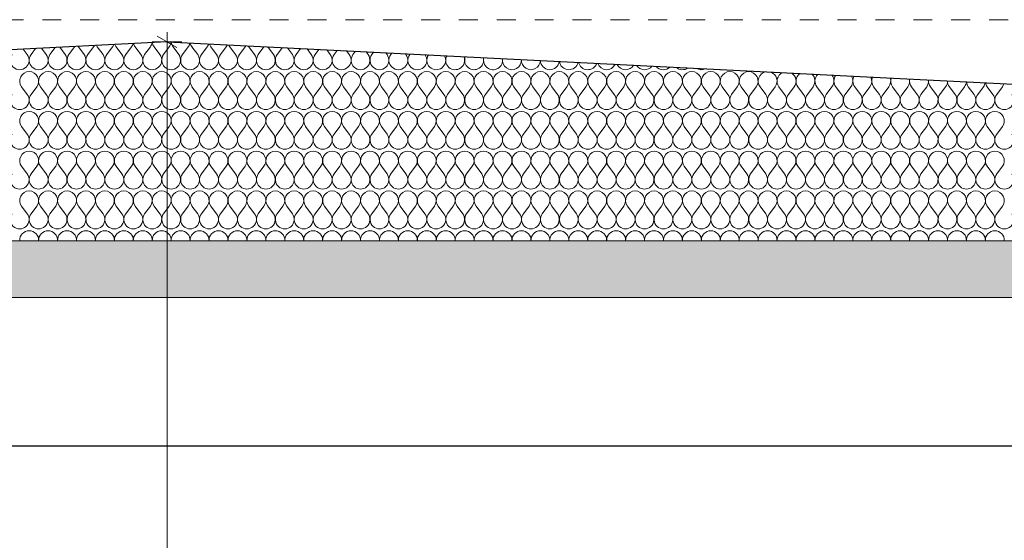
# Model space of a CAD drawing. Extents: x 1621802 to 1789819, y -272404 to -112799.
# Tile 9 of 11: x 1707900 to 1739100, y -143424 to -126936. Entities that reach past the tile are written whole.
import ezdxf

# ---------------------------------------------------------------- set-up
doc = ezdxf.new("R2010")
doc.units = 0
doc.header["$MEASUREMENT"] = 0
doc.linetypes.add('Przerywana krótka', pattern=[1200, 600, -600])
doc.linetypes.add('Wipeout_Contour', pattern=[10000, 0, -10000])
for name, color, linetype in [('299-A Wymiary Opisy', 7, 'Continuous'), ('810-G Ogólne', 7, 'Continuous'), ('OPIS_NPS_OKRĄG', 7, 'Continuous')]:
    doc.layers.add(name, color=color, linetype=linetype)
doc.styles.add('STYL_AUTOMATYCZNY_3', font='txt')
doc.dimstyles.new('STYL_AUTOMATYCZNY__2', dxfattribs={"dimtxt": 1500, "dimasz": 475, "dimexe": 0.18, "dimexo": 0.0625, "dimgap": 0, "dimtad": 1, "dimdec": 0, "dimlfac": 0.01, "dimzin": 0, "dimdsep": 46, "dimtxsty": 'STYL_AUTOMATYCZNY_3', "dimblk": 'ARROWHEAD_2', "dimblk1": 'ARROWHEAD_2', "dimblk2": 'ARROWHEAD_2', "dimcen": 0.09, "dimclrd": 85, "dimclre": 85, "dimclrt": 20, "dimadec": 1, "dimazin": 0, "dimtfac": 1, "dimtdec": 4, "dimtmove": 0, "dimatfit": 3, "dimfxl": 0, "dimtolj": 1, "dimtzin": 0, "dimarcsym": 0})

# ---------------------------------------------------------------- blocks, each defined once
blk = doc.blocks.new('*X1')
at = {"layer": '810-G Ogólne', "color": 38, "linetype": 'Continuous', "lineweight": 13}
for p, q in [((1708140, -128040), (1708010, -127867)), ((1708260, -128040), (1708405, -127847)), ((1708740, -128040), (1708588, -127838)), ((1708860, -128040), (1709028, -127816)), ((1709340, -128040), (1709167, -127809)), ((1709460, -128040), (1709640, -127800)), ((1709940, -128040), (1709760, -127800)), ((1710060, -128040), (1710240, -127800)), ((1710540, -128040), (1710360, -127800)), ((1710660, -128040), (1710840, -127800)), ((1711140, -128040), (1710960, -127800)), ((1711260, -128040), (1711440, -127800)), ((1711740, -128040), (1711560, -127800)), ((1711860, -128040), (1712040, -127800)), ((1712340, -128040), (1712160, -127800)), ((1712460, -128040), (1712640, -127800)), ((1712940, -128040), (1712760, -127800)), ((1713060, -128040), (1713240, -127800)), ((1713540, -128040), (1713360, -127800)), ((1713660, -128040), (1713840, -127800)), ((1714140, -128040), (1713960, -127800)), ((1714260, -128040), (1714440, -127800)), ((1714740, -128040), (1714560, -127800)), ((1714860, -128040), (1715040, -127800)), ((1715340, -128040), (1715160, -127800)), ((1715460, -128040), (1715640, -127800)), ((1715940, -128040), (1715760, -127800)), ((1716060, -128040), (1716224, -127821)), ((1716540, -128040), (1716382, -127829)), ((1716660, -128040), (1716802, -127850)), ((1717140, -128040), (1717005, -127860)), ((1717260, -128040), (1717381, -127879)), ((1717740, -128040), (1717629, -127892)), ((1717860, -128040), (1717959, -127908)), ((1718340, -128040), (1718252, -127923)), ((1718460, -128040), (1718537, -127937)), ((1718940, -128040), (1718875, -127954)), ((1719060, -128040), (1719116, -127966)), ((1719540, -128040), (1719499, -127985)), ((1719660, -128040), (1719694, -127995)), ((1720140, -128040), (1720122, -128016)), ((1720260, -128040), (1720272, -128024)), ((1708140, -129300), (1707960, -129060)), ((1708260, -129300), (1708440, -129060)), ((1708740, -129300), (1708560, -129060)), ((1708860, -129300), (1709040, -129060)), ((1709340, -129300), (1709160, -129060)), ((1709460, -129300), (1709640, -129060)), ((1709940, -129300), (1709760, -129060)), ((1710060, -129300), (1710240, -129060)), ((1710540, -129300), (1710360, -129060)), ((1710660, -129300), (1710840, -129060)), ((1711140, -129300), (1710960, -129060)), ((1711260, -129300), (1711440, -129060)), ((1711740, -129300), (1711560, -129060)), ((1711860, -129300), (1712040, -129060)), ((1712340, -129300), (1712160, -129060)), ((1712460, -129300), (1712640, -129060)), ((1712940, -129300), (1712760, -129060)), ((1713060, -129300), (1713240, -129060)), ((1713540, -129300), (1713360, -129060)), ((1713660, -129300), (1713840, -129060)), ((1714140, -129300), (1713960, -129060)), ((1714260, -129300), (1714440, -129060)), ((1714740, -129300), (1714560, -129060)), ((1714860, -129300), (1715040, -129060)), ((1715340, -129300), (1715160, -129060)), ((1715460, -129300), (1715640, -129060)), ((1715940, -129300), (1715760, -129060)), ((1716060, -129300), (1716240, -129060)), ((1716540, -129300), (1716360, -129060)), ((1716660, -129300), (1716840, -129060)), ((1717140, -129300), (1716960, -129060)), ((1717260, -129300), (1717440, -129060)), ((1717740, -129300), (1717560, -129060)), ((1717860, -129300), (1718040, -129060)), ((1718340, -129300), (1718160, -129060)), ((1718460, -129300), (1718640, -129060)), ((1718940, -129300), (1718760, -129060)), ((1719060, -129300), (1719240, -129060)), ((1719540, -129300), (1719360, -129060)), ((1719660, -129300), (1719840, -129060)), ((1720140, -129300), (1719960, -129060)), ((1720260, -129300), (1720440, -129060)), ((1720740, -129300), (1720560, -129060)), ((1720860, -129300), (1721040, -129060)), ((1721340, -129300), (1721160, -129060)), ((1721460, -129300), (1721640, -129060)), ((1721940, -129300), (1721760, -129060)), ((1722060, -129300), (1722240, -129060)), ((1722540, -129300), (1722360, -129060)), ((1722660, -129300), (1722840, -129060)), ((1723140, -129300), (1722960, -129060)), ((1723260, -129300), (1723440, -129060)), ((1723740, -129300), (1723560, -129060)), ((1723860, -129300), (1724040, -129060)), ((1724340, -129300), (1724160, -129060)), ((1724460, -129300), (1724640, -129060)), ((1724940, -129300), (1724760, -129060)), ((1725060, -129300), (1725240, -129060)), ((1725540, -129300), (1725360, -129060)), ((1725660, -129300), (1725840, -129060)), ((1726140, -129300), (1725960, -129060)), ((1726260, -129300), (1726440, -129060)), ((1726740, -129300), (1726560, -129060)), ((1726860, -129300), (1727040, -129060)), ((1727340, -129300), (1727160, -129060)), ((1727460, -129300), (1727640, -129060)), ((1727940, -129300), (1727760, -129060)), ((1728060, -129300), (1728240, -129060)), ((1728540, -129300), (1728360, -129060)), ((1728660, -129300), (1728840, -129060)), ((1729140, -129300), (1728960, -129060)), ((1729260, -129300), (1729440, -129060)), ((1729740, -129300), (1729560, -129060)), ((1729860, -129300), (1730040, -129060)), ((1730340, -129300), (1730160, -129060)), ((1730460, -129300), (1730640, -129060)), ((1730940, -129300), (1730760, -129060)), ((1731060, -129300), (1731240, -129060)), ((1731540, -129300), (1731360, -129060)), ((1731660, -129300), (1731840, -129060)), ((1732140, -129300), (1731960, -129060)), ((1732260, -129300), (1732440, -129060)), ((1732740, -129300), (1732560, -129060)), ((1732860, -129300), (1733040, -129060)), ((1733340, -129300), (1733160, -129060)), ((1733460, -129300), (1733640, -129060)), ((1733940, -129300), (1733760, -129060)), ((1734060, -129300), (1734240, -129060)), ((1734540, -129300), (1734360, -129060)), ((1734660, -129300), (1734840, -129060)), ((1735140, -129300), (1734960, -129060)), ((1735260, -129300), (1735440, -129060)), ((1735740, -129300), (1735560, -129060)), ((1735860, -129300), (1736040, -129060)), ((1736340, -129300), (1736160, -129060)), ((1736460, -129300), (1736640, -129060)), ((1736940, -129300), (1736760, -129060)), ((1737060, -129300), (1737240, -129060)), ((1737540, -129300), (1737360, -129060)), ((1737660, -129300), (1737840, -129060)), ((1738140, -129300), (1737960, -129060)), ((1738260, -129300), (1738440, -129060)), ((1738740, -129300), (1738560, -129060)), ((1738860, -129300), (1739040, -129060)), ((1708140, -130560), (1707960, -130320)), ((1708260, -130560), (1708440, -130320)), ((1708740, -130560), (1708560, -130320)), ((1708860, -130560), (1709040, -130320)), ((1709340, -130560), (1709160, -130320)), ((1709460, -130560), (1709640, -130320)), ((1709940, -130560), (1709760, -130320)), ((1710060, -130560), (1710240, -130320)), ((1710540, -130560), (1710360, -130320)), ((1710660, -130560), (1710840, -130320)), ((1711140, -130560), (1710960, -130320)), ((1711260, -130560), (1711440, -130320)), ((1711740, -130560), (1711560, -130320)), ((1711860, -130560), (1712040, -130320)), ((1712340, -130560), (1712160, -130320)), ((1712460, -130560), (1712640, -130320)), ((1712940, -130560), (1712760, -130320)), ((1713060, -130560), (1713240, -130320)), ((1713540, -130560), (1713360, -130320)), ((1713660, -130560), (1713840, -130320)), ((1714140, -130560), (1713960, -130320)), ((1714260, -130560), (1714440, -130320)), ((1714740, -130560), (1714560, -130320)), ((1714860, -130560), (1715040, -130320)), ((1715340, -130560), (1715160, -130320)), ((1715460, -130560), (1715640, -130320)), ((1715940, -130560), (1715760, -130320)), ((1716060, -130560), (1716240, -130320)), ((1716540, -130560), (1716360, -130320)), ((1716660, -130560), (1716840, -130320)), ((1717140, -130560), (1716960, -130320)), ((1717260, -130560), (1717440, -130320)), ((1717740, -130560), (1717560, -130320)), ((1717860, -130560), (1718040, -130320)), ((1718340, -130560), (1718160, -130320)), ((1718460, -130560), (1718640, -130320)), ((1718940, -130560), (1718760, -130320)), ((1719060, -130560), (1719240, -130320)), ((1719540, -130560), (1719360, -130320)), ((1719660, -130560), (1719840, -130320)), ((1720140, -130560), (1719960, -130320)), ((1720260, -130560), (1720440, -130320)), ((1720740, -130560), (1720560, -130320)), ((1720860, -130560), (1721040, -130320)), ((1721340, -130560), (1721160, -130320)), ((1721460, -130560), (1721640, -130320)), ((1721940, -130560), (1721760, -130320)), ((1722060, -130560), (1722240, -130320)), ((1722540, -130560), (1722360, -130320)), ((1722660, -130560), (1722840, -130320)), ((1723140, -130560), (1722960, -130320)), ((1723260, -130560), (1723440, -130320)), ((1723740, -130560), (1723560, -130320)), ((1723860, -130560), (1724040, -130320)), ((1724340, -130560), (1724160, -130320)), ((1724460, -130560), (1724640, -130320)), ((1724940, -130560), (1724760, -130320)), ((1725060, -130560), (1725240, -130320)), ((1725540, -130560), (1725360, -130320)), ((1725660, -130560), (1725840, -130320)), ((1726140, -130560), (1725960, -130320)), ((1726260, -130560), (1726440, -130320)), ((1726740, -130560), (1726560, -130320)), ((1726860, -130560), (1727040, -130320)), ((1727340, -130560), (1727160, -130320)), ((1727460, -130560), (1727640, -130320)), ((1727940, -130560), (1727760, -130320)), ((1728060, -130560), (1728240, -130320)), ((1728540, -130560), (1728360, -130320)), ((1728660, -130560), (1728840, -130320)), ((1729140, -130560), (1728960, -130320)), ((1729260, -130560), (1729440, -130320)), ((1729740, -130560), (1729560, -130320)), ((1729860, -130560), (1730040, -130320)), ((1730340, -130560), (1730160, -130320)), ((1730460, -130560), (1730640, -130320)), ((1730940, -130560), (1730760, -130320)), ((1731060, -130560), (1731240, -130320)), ((1731540, -130560), (1731360, -130320)), ((1731660, -130560), (1731840, -130320)), ((1732140, -130560), (1731960, -130320)), ((1732260, -130560), (1732440, -130320)), ((1732740, -130560), (1732560, -130320)), ((1732860, -130560), (1733040, -130320)), ((1733340, -130560), (1733160, -130320)), ((1733460, -130560), (1733640, -130320)), ((1733940, -130560), (1733760, -130320)), ((1734060, -130560), (1734240, -130320)), ((1734540, -130560), (1734360, -130320)), ((1734660, -130560), (1734840, -130320)), ((1735140, -130560), (1734960, -130320)), ((1735260, -130560), (1735440, -130320)), ((1735740, -130560), (1735560, -130320)), ((1735860, -130560), (1736040, -130320)), ((1736340, -130560), (1736160, -130320)), ((1736460, -130560), (1736640, -130320)), ((1736940, -130560), (1736760, -130320)), ((1737060, -130560), (1737240, -130320)), ((1737540, -130560), (1737360, -130320)), ((1737660, -130560), (1737840, -130320)), ((1738140, -130560), (1737960, -130320)), ((1738260, -130560), (1738440, -130320)), ((1738740, -130560), (1738560, -130320)), ((1738860, -130560), (1739040, -130320)), ((1708140, -131820), (1707960, -131580)), ((1708260, -131820), (1708440, -131580)), ((1708740, -131820), (1708560, -131580)), ((1708860, -131820), (1709040, -131580)), ((1709340, -131820), (1709160, -131580)), ((1709460, -131820), (1709640, -131580)), ((1709940, -131820), (1709760, -131580)), ((1710060, -131820), (1710240, -131580)), ((1710540, -131820), (1710360, -131580)), ((1710660, -131820), (1710840, -131580)), ((1711140, -131820), (1710960, -131580)), ((1711260, -131820), (1711440, -131580)), ((1711740, -131820), (1711560, -131580)), ((1711860, -131820), (1712040, -131580)), ((1712340, -131820), (1712160, -131580)), ((1712460, -131820), (1712640, -131580)), ((1712940, -131820), (1712760, -131580)), ((1713060, -131820), (1713240, -131580)), ((1713540, -131820), (1713360, -131580)), ((1713660, -131820), (1713840, -131580)), ((1714140, -131820), (1713960, -131580)), ((1714260, -131820), (1714440, -131580)), ((1714740, -131820), (1714560, -131580)), ((1714860, -131820), (1715040, -131580)), ((1715340, -131820), (1715160, -131580)), ((1715460, -131820), (1715640, -131580)), ((1715940, -131820), (1715760, -131580)), ((1716060, -131820), (1716240, -131580)), ((1716540, -131820), (1716360, -131580)), ((1716660, -131820), (1716840, -131580)), ((1717140, -131820), (1716960, -131580)), ((1717260, -131820), (1717440, -131580)), ((1717740, -131820), (1717560, -131580)), ((1717860, -131820), (1718040, -131580)), ((1718340, -131820), (1718160, -131580)), ((1718460, -131820), (1718640, -131580)), ((1718940, -131820), (1718760, -131580)), ((1719060, -131820), (1719240, -131580)), ((1719540, -131820), (1719360, -131580)), ((1719660, -131820), (1719840, -131580)), ((1720140, -131820), (1719960, -131580)), ((1720260, -131820), (1720440, -131580)), ((1720740, -131820), (1720560, -131580)), ((1720860, -131820), (1721040, -131580)), ((1721340, -131820), (1721160, -131580)), ((1721460, -131820), (1721640, -131580)), ((1721940, -131820), (1721760, -131580)), ((1722060, -131820), (1722240, -131580)), ((1722540, -131820), (1722360, -131580)), ((1722660, -131820), (1722840, -131580)), ((1723140, -131820), (1722960, -131580)), ((1723260, -131820), (1723440, -131580)), ((1723740, -131820), (1723560, -131580)), ((1723860, -131820), (1724040, -131580)), ((1724340, -131820), (1724160, -131580)), ((1724460, -131820), (1724640, -131580)), ((1724940, -131820), (1724760, -131580)), ((1725060, -131820), (1725240, -131580)), ((1725540, -131820), (1725360, -131580)), ((1725660, -131820), (1725840, -131580)), ((1726140, -131820), (1725960, -131580)), ((1726260, -131820), (1726440, -131580)), ((1726740, -131820), (1726560, -131580)), ((1726860, -131820), (1727040, -131580)), ((1727340, -131820), (1727160, -131580)), ((1727460, -131820), (1727640, -131580)), ((1727940, -131820), (1727760, -131580)), ((1728060, -131820), (1728240, -131580)), ((1728540, -131820), (1728360, -131580)), ((1728660, -131820), (1728840, -131580)), ((1729140, -131820), (1728960, -131580)), ((1729260, -131820), (1729440, -131580)), ((1729740, -131820), (1729560, -131580)), ((1729860, -131820), (1730040, -131580)), ((1730340, -131820), (1730160, -131580)), ((1730460, -131820), (1730640, -131580)), ((1730940, -131820), (1730760, -131580)), ((1731060, -131820), (1731240, -131580)), ((1731540, -131820), (1731360, -131580)), ((1731660, -131820), (1731840, -131580)), ((1732140, -131820), (1731960, -131580)), ((1732260, -131820), (1732440, -131580)), ((1732740, -131820), (1732560, -131580)), ((1732860, -131820), (1733040, -131580)), ((1733340, -131820), (1733160, -131580)), ((1733460, -131820), (1733640, -131580)), ((1733940, -131820), (1733760, -131580)), ((1734060, -131820), (1734240, -131580)), ((1734540, -131820), (1734360, -131580)), ((1734660, -131820), (1734840, -131580)), ((1735140, -131820), (1734960, -131580)), ((1735260, -131820), (1735440, -131580)), ((1735740, -131820), (1735560, -131580)), ((1735860, -131820), (1736040, -131580)), ((1736340, -131820), (1736160, -131580)), ((1736460, -131820), (1736640, -131580)), ((1736940, -131820), (1736760, -131580)), ((1737060, -131820), (1737240, -131580)), ((1737540, -131820), (1737360, -131580)), ((1737660, -131820), (1737840, -131580)), ((1738140, -131820), (1737960, -131580)), ((1738260, -131820), (1738440, -131580)), ((1738740, -131820), (1738560, -131580)), ((1738860, -131820), (1739040, -131580)), ((1708140, -133080), (1707960, -132840)), ((1708260, -133080), (1708440, -132840)), ((1708740, -133080), (1708560, -132840)), ((1708860, -133080), (1709040, -132840)), ((1709340, -133080), (1709160, -132840)), ((1709460, -133080), (1709640, -132840)), ((1709940, -133080), (1709760, -132840)), ((1710060, -133080), (1710240, -132840)), ((1710540, -133080), (1710360, -132840)), ((1710660, -133080), (1710840, -132840)), ((1711140, -133080), (1710960, -132840)), ((1711260, -133080), (1711440, -132840)), ((1711740, -133080), (1711560, -132840)), ((1711860, -133080), (1712040, -132840)), ((1712340, -133080), (1712160, -132840)), ((1712460, -133080), (1712640, -132840)), ((1712940, -133080), (1712760, -132840)), ((1713060, -133080), (1713240, -132840)), ((1713540, -133080), (1713360, -132840)), ((1713660, -133080), (1713840, -132840)), ((1714140, -133080), (1713960, -132840)), ((1714260, -133080), (1714440, -132840)), ((1714740, -133080), (1714560, -132840)), ((1714860, -133080), (1715040, -132840)), ((1715340, -133080), (1715160, -132840)), ((1715460, -133080), (1715640, -132840)), ((1715940, -133080), (1715760, -132840)), ((1716060, -133080), (1716240, -132840)), ((1716540, -133080), (1716360, -132840)), ((1716660, -133080), (1716840, -132840)), ((1717140, -133080), (1716960, -132840)), ((1717260, -133080), (1717440, -132840)), ((1717740, -133080), (1717560, -132840)), ((1717860, -133080), (1718040, -132840)), ((1718340, -133080), (1718160, -132840)), ((1718460, -133080), (1718640, -132840)), ((1718940, -133080), (1718760, -132840)), ((1719060, -133080), (1719240, -132840)), ((1719540, -133080), (1719360, -132840)), ((1719660, -133080), (1719840, -132840)), ((1720140, -133080), (1719960, -132840)), ((1720260, -133080), (1720440, -132840)), ((1720740, -133080), (1720560, -132840)), ((1720860, -133080), (1721040, -132840)), ((1721340, -133080), (1721160, -132840)), ((1721460, -133080), (1721640, -132840)), ((1721940, -133080), (1721760, -132840)), ((1722060, -133080), (1722240, -132840)), ((1722540, -133080), (1722360, -132840)), ((1722660, -133080), (1722840, -132840)), ((1723140, -133080), (1722960, -132840)), ((1723260, -133080), (1723440, -132840)), ((1723740, -133080), (1723560, -132840)), ((1723860, -133080), (1724040, -132840)), ((1724340, -133080), (1724160, -132840)), ((1724460, -133080), (1724640, -132840)), ((1724940, -133080), (1724760, -132840)), ((1725060, -133080), (1725240, -132840)), ((1725540, -133080), (1725360, -132840)), ((1725660, -133080), (1725840, -132840)), ((1726140, -133080), (1725960, -132840)), ((1726260, -133080), (1726440, -132840)), ((1726740, -133080), (1726560, -132840)), ((1726860, -133080), (1727040, -132840)), ((1727340, -133080), (1727160, -132840)), ((1727460, -133080), (1727640, -132840)), ((1727940, -133080), (1727760, -132840)), ((1728060, -133080), (1728240, -132840)), ((1728540, -133080), (1728360, -132840)), ((1728660, -133080), (1728840, -132840)), ((1729140, -133080), (1728960, -132840)), ((1729260, -133080), (1729440, -132840)), ((1729740, -133080), (1729560, -132840)), ((1729860, -133080), (1730040, -132840)), ((1730340, -133080), (1730160, -132840)), ((1730460, -133080), (1730640, -132840)), ((1730940, -133080), (1730760, -132840)), ((1731060, -133080), (1731240, -132840)), ((1731540, -133080), (1731360, -132840)), ((1731660, -133080), (1731840, -132840)), ((1732140, -133080), (1731960, -132840)), ((1732260, -133080), (1732440, -132840)), ((1732740, -133080), (1732560, -132840)), ((1732860, -133080), (1733040, -132840)), ((1733340, -133080), (1733160, -132840)), ((1733460, -133080), (1733640, -132840)), ((1733940, -133080), (1733760, -132840)), ((1734060, -133080), (1734240, -132840)), ((1734540, -133080), (1734360, -132840)), ((1734660, -133080), (1734840, -132840)), ((1735140, -133080), (1734960, -132840)), ((1735260, -133080), (1735440, -132840)), ((1735740, -133080), (1735560, -132840)), ((1735860, -133080), (1736040, -132840)), ((1736340, -133080), (1736160, -132840)), ((1736460, -133080), (1736640, -132840)), ((1736940, -133080), (1736760, -132840)), ((1737060, -133080), (1737240, -132840)), ((1737540, -133080), (1737360, -132840)), ((1737660, -133080), (1737840, -132840)), ((1738140, -133080), (1737960, -132840)), ((1738260, -133080), (1738440, -132840)), ((1738740, -133080), (1738560, -132840)), ((1738860, -133080), (1739040, -132840))]:
    blk.add_line(p, q, dxfattribs=at)
for centre, start, end in [((1709400, -127620), 323.1301, 326.7384), ((1710000, -127620), 212.1806, 216.8699), ((1710000, -127620), 323.1301, 333.5442), ((1710600, -127620), 205.8035, 216.8699), ((1710600, -127620), 323.1301, 339.9213), ((1711200, -127620), 199.7149, 216.8699), ((1711200, -127620), 323.1301, 346.0099), ((1711800, -127620), 193.8172, 216.8699), ((1711800, -127620), 323.1301, 351.9077), ((1712400, -127620), 188.0351, 216.8699), ((1712400, -127620), 323.1301, 355.1958), ((1713000, -127620), 184.8245, 216.8699), ((1713000, -127620), 323.1301, 349.4507), ((1713600, -127620), 190.6487, 216.8699), ((1713600, -127620), 323.1301, 343.6264), ((1714200, -127620), 196.6195, 216.8699), ((1714200, -127620), 323.1301, 337.6557), ((1714800, -127620), 202.8202, 216.8699), ((1714800, -127620), 323.1301, 331.455), ((1715400, -127620), 209.3636, 216.8699), ((1715400, -127620), 323.1301, 324.9116), ((1716000, -127620), 216.4194, 216.8699), ((1707900, -128220), 143.1301, 36.8699), ((1708500, -128220), 143.1301, 36.8699), ((1709100, -128220), 143.1301, 36.8699), ((1709700, -128220), 143.1301, 36.8699), ((1710300, -128220), 143.1301, 36.8699), ((1710900, -128220), 143.1301, 36.8699), ((1711500, -128220), 143.1301, 36.8699), ((1712100, -128220), 143.1301, 36.8699), ((1712700, -128220), 143.1301, 36.8699), ((1713300, -128220), 143.1301, 36.8699), ((1713900, -128220), 143.1301, 36.8699), ((1714500, -128220), 143.1301, 36.8699), ((1715100, -128220), 143.1301, 36.8699), ((1715700, -128220), 143.1301, 36.8699), ((1716300, -128220), 143.1301, 36.8699), ((1716900, -128220), 143.1301, 36.8699), ((1717500, -128220), 143.1301, 36.8699), ((1718100, -128220), 143.1301, 36.8699), ((1718700, -128220), 143.1301, 36.8699), ((1719300, -128220), 143.1301, 36.8699), ((1719900, -128220), 143.1301, 36.8699), ((1720500, -128220), 143.1301, 35.1117), ((1721100, -128220), 146.1114, 28.1638), ((1721700, -128220), 152.5834, 21.6918), ((1722300, -128220), 158.7358, 15.5394), ((1722900, -128220), 164.6749, 9.6003), ((1723500, -128220), 170.4804, 3.7948), ((1724100, -128220), 176.2178, 358.0574), ((1724700, -128220), 181.9459, 352.3293), ((1725300, -128220), 187.7228, 346.5524), ((1725900, -128220), 193.6111, 340.6641), ((1726500, -128220), 199.685, 334.5902), ((1727100, -128220), 206.0402, 328.235), ((1727700, -128220), 212.8134, 321.4618), ((1728300, -128220), 220.2218, 314.0533), ((1728900, -128220), 228.6689, 305.6063), ((1729500, -128220), 239.1225, 295.1527), ((1730100, -128220), 256.4642, 277.811), ((1708200, -128880), 90, 216.8699), ((1708200, -128880), 323.1301, 90), ((1708800, -128880), 90, 216.8699), ((1708800, -128880), 323.1301, 90), ((1709400, -128880), 90, 216.8699), ((1709400, -128880), 323.1301, 90), ((1710000, -128880), 90, 216.8699), ((1710000, -128880), 323.1301, 90), ((1710600, -128880), 90, 216.8699), ((1710600, -128880), 323.1301, 90), ((1711200, -128880), 90, 216.8699), ((1711200, -128880), 323.1301, 90), ((1711800, -128880), 90, 216.8699), ((1711800, -128880), 323.1301, 90), ((1712400, -128880), 90, 216.8699), ((1712400, -128880), 323.1301, 90), ((1713000, -128880), 90, 216.8699), ((1713000, -128880), 323.1301, 90), ((1713600, -128880), 90, 216.8699), ((1713600, -128880), 323.1301, 90), ((1714200, -128880), 90, 216.8699), ((1714200, -128880), 323.1301, 90), ((1714800, -128880), 90, 216.8699), ((1714800, -128880), 323.1301, 90), ((1715400, -128880), 90, 216.8699), ((1715400, -128880), 323.1301, 90), ((1716000, -128880), 90, 216.8699), ((1716000, -128880), 323.1301, 90), ((1716600, -128880), 90, 216.8699), ((1716600, -128880), 323.1301, 90), ((1717200, -128880), 90, 216.8699), ((1717200, -128880), 323.1301, 90), ((1717800, -128880), 90, 216.8699), ((1717800, -128880), 323.1301, 90), ((1718400, -128880), 90, 216.8699), ((1718400, -128880), 323.1301, 90), ((1719000, -128880), 90, 216.8699), ((1719000, -128880), 323.1301, 90), ((1719600, -128880), 90, 216.8699), ((1719600, -128880), 323.1301, 90), ((1720200, -128880), 90, 216.8699), ((1720200, -128880), 323.1301, 90), ((1720800, -128880), 90, 216.8699), ((1720800, -128880), 323.1301, 90), ((1721400, -128880), 90, 216.8699), ((1721400, -128880), 323.1301, 90), ((1722000, -128880), 90, 216.8699), ((1722000, -128880), 323.1301, 90), ((1722600, -128880), 90, 216.8699), ((1722600, -128880), 323.1301, 90), ((1723200, -128880), 90, 216.8699), ((1723200, -128880), 323.1301, 90), ((1723800, -128880), 90, 216.8699), ((1723800, -128880), 323.1301, 90), ((1724400, -128880), 90, 216.8699), ((1724400, -128880), 323.1301, 90), ((1725000, -128880), 90, 216.8699), ((1725000, -128880), 323.1301, 90), ((1725600, -128880), 90, 216.8699), ((1725600, -128880), 323.1301, 90), ((1726200, -128880), 90, 216.8699), ((1726200, -128880), 323.1301, 90), ((1726800, -128880), 90, 216.8699), ((1726800, -128880), 323.1301, 90), ((1727400, -128880), 90, 216.8699), ((1727400, -128880), 323.1301, 90), ((1728000, -128880), 90, 216.8699), ((1728000, -128880), 323.1301, 90), ((1728600, -128880), 90, 216.8699), ((1728600, -128880), 323.1301, 90), ((1729200, -128880), 90, 216.8699), ((1729200, -128880), 323.1301, 90), ((1729800, -128880), 90, 216.8699), ((1729800, -128880), 323.1301, 90), ((1730400, -128880), 90, 216.8699), ((1730400, -128880), 323.1301, 90), ((1731000, -128880), 90, 216.8699), ((1731000, -128880), 323.1301, 90), ((1731600, -128880), 102.37, 216.8699), ((1731600, -128880), 323.1301, 71.9052), ((1732200, -128880), 117.2557, 216.8699), ((1732200, -128880), 323.1301, 57.0195), ((1732800, -128880), 127.2201, 216.8699), ((1732800, -128880), 323.1301, 47.0551), ((1733400, -128880), 135.4367, 216.8699), ((1733400, -128880), 323.1301, 38.8385), ((1734000, -128880), 142.7098, 216.8699), ((1734000, -128880), 323.1301, 31.5654), ((1734600, -128880), 149.3955, 216.8699), ((1734600, -128880), 323.1301, 24.8797), ((1735200, -128880), 155.692, 216.8699), ((1735200, -128880), 323.1301, 18.5831), ((1735800, -128880), 161.7266, 216.8699), ((1735800, -128880), 323.1301, 12.5486), ((1736400, -128880), 167.59, 216.8699), ((1736400, -128880), 323.1301, 6.6852), ((1737000, -128880), 173.3538, 216.8699), ((1737000, -128880), 323.1301, 0.9214), ((1737600, -128880), 179.0794, 216.8699), ((1737600, -128880), 323.1301, 355.1958), ((1738200, -128880), 184.8245, 216.8699), ((1738200, -128880), 323.1301, 349.4507), ((1738800, -128880), 190.6487, 216.8699), ((1738800, -128880), 323.1301, 343.6264), ((1707900, -129480), 143.1301, 36.8699), ((1708500, -129480), 143.1301, 36.8699), ((1709100, -129480), 143.1301, 36.8699), ((1709700, -129480), 143.1301, 36.8699), ((1710300, -129480), 143.1301, 36.8699), ((1710900, -129480), 143.1301, 36.8699), ((1711500, -129480), 143.1301, 36.8699), ((1712100, -129480), 143.1301, 36.8699), ((1712700, -129480), 143.1301, 36.8699), ((1713300, -129480), 143.1301, 36.8699), ((1713900, -129480), 143.1301, 36.8699), ((1714500, -129480), 143.1301, 36.8699), ((1715100, -129480), 143.1301, 36.8699), ((1715700, -129480), 143.1301, 36.8699), ((1716300, -129480), 143.1301, 36.8699), ((1716900, -129480), 143.1301, 36.8699), ((1717500, -129480), 143.1301, 36.8699), ((1718100, -129480), 143.1301, 36.8699), ((1718700, -129480), 143.1301, 36.8699), ((1719300, -129480), 143.1301, 36.8699), ((1719900, -129480), 143.1301, 36.8699), ((1720500, -129480), 143.1301, 36.8699), ((1721100, -129480), 143.1301, 36.8699), ((1721700, -129480), 143.1301, 36.8699), ((1722300, -129480), 143.1301, 36.8699), ((1722900, -129480), 143.1301, 36.8699), ((1723500, -129480), 143.1301, 36.8699), ((1724100, -129480), 143.1301, 36.8699), ((1724700, -129480), 143.1301, 36.8699), ((1725300, -129480), 143.1301, 36.8699), ((1725900, -129480), 143.1301, 36.8699), ((1726500, -129480), 143.1301, 36.8699), ((1727100, -129480), 143.1301, 36.8699), ((1727700, -129480), 143.1301, 36.8699), ((1728300, -129480), 143.1301, 36.8699), ((1728900, -129480), 143.1301, 36.8699), ((1729500, -129480), 143.1301, 36.8699), ((1730100, -129480), 143.1301, 36.8699), ((1730700, -129480), 143.1301, 36.8699), ((1731300, -129480), 143.1301, 36.8699), ((1731900, -129480), 143.1301, 36.8699), ((1732500, -129480), 143.1301, 36.8699), ((1733100, -129480), 143.1301, 36.8699), ((1733700, -129480), 143.1301, 36.8699), ((1734300, -129480), 143.1301, 36.8699), ((1734900, -129480), 143.1301, 36.8699), ((1735500, -129480), 143.1301, 36.8699), ((1736100, -129480), 143.1301, 36.8699), ((1736700, -129480), 143.1301, 36.8699), ((1737300, -129480), 143.1301, 36.8699), ((1737900, -129480), 143.1301, 36.8699), ((1738500, -129480), 143.1301, 36.8699), ((1739100, -129480), 143.1301, 36.8699), ((1708200, -130140), 90, 216.8699), ((1708200, -130140), 323.1301, 90), ((1708800, -130140), 90, 216.8699), ((1708800, -130140), 323.1301, 90), ((1709400, -130140), 90, 216.8699), ((1709400, -130140), 323.1301, 90), ((1710000, -130140), 90, 216.8699), ((1710000, -130140), 323.1301, 90), ((1710600, -130140), 90, 216.8699), ((1710600, -130140), 323.1301, 90), ((1711200, -130140), 90, 216.8699), ((1711200, -130140), 323.1301, 90), ((1711800, -130140), 90, 216.8699), ((1711800, -130140), 323.1301, 90), ((1712400, -130140), 90, 216.8699), ((1712400, -130140), 323.1301, 90), ((1713000, -130140), 90, 216.8699), ((1713000, -130140), 323.1301, 90), ((1713600, -130140), 90, 216.8699), ((1713600, -130140), 323.1301, 90), ((1714200, -130140), 90, 216.8699), ((1714200, -130140), 323.1301, 90), ((1714800, -130140), 90, 216.8699), ((1714800, -130140), 323.1301, 90), ((1715400, -130140), 90, 216.8699), ((1715400, -130140), 323.1301, 90), ((1716000, -130140), 90, 216.8699), ((1716000, -130140), 323.1301, 90), ((1716600, -130140), 90, 216.8699), ((1716600, -130140), 323.1301, 90), ((1717200, -130140), 90, 216.8699), ((1717200, -130140), 323.1301, 90), ((1717800, -130140), 90, 216.8699), ((1717800, -130140), 323.1301, 90), ((1718400, -130140), 90, 216.8699), ((1718400, -130140), 323.1301, 90), ((1719000, -130140), 90, 216.8699), ((1719000, -130140), 323.1301, 90), ((1719600, -130140), 90, 216.8699), ((1719600, -130140), 323.1301, 90), ((1720200, -130140), 90, 216.8699), ((1720200, -130140), 323.1301, 90), ((1720800, -130140), 90, 216.8699), ((1720800, -130140), 323.1301, 90), ((1721400, -130140), 90, 216.8699), ((1721400, -130140), 323.1301, 90), ((1722000, -130140), 90, 216.8699), ((1722000, -130140), 323.1301, 90), ((1722600, -130140), 90, 216.8699), ((1722600, -130140), 323.1301, 90), ((1723200, -130140), 90, 216.8699), ((1723200, -130140), 323.1301, 90), ((1723800, -130140), 90, 216.8699), ((1723800, -130140), 323.1301, 90), ((1724400, -130140), 90, 216.8699), ((1724400, -130140), 323.1301, 90), ((1725000, -130140), 90, 216.8699), ((1725000, -130140), 323.1301, 90), ((1725600, -130140), 90, 216.8699), ((1725600, -130140), 323.1301, 90), ((1726200, -130140), 90, 216.8699), ((1726200, -130140), 323.1301, 90), ((1726800, -130140), 90, 216.8699), ((1726800, -130140), 323.1301, 90), ((1727400, -130140), 90, 216.8699), ((1727400, -130140), 323.1301, 90), ((1728000, -130140), 90, 216.8699), ((1728000, -130140), 323.1301, 90), ((1728600, -130140), 90, 216.8699), ((1728600, -130140), 323.1301, 90), ((1729200, -130140), 90, 216.8699), ((1729200, -130140), 323.1301, 90), ((1729800, -130140), 90, 216.8699), ((1729800, -130140), 323.1301, 90), ((1730400, -130140), 90, 216.8699), ((1730400, -130140), 323.1301, 90), ((1731000, -130140), 90, 216.8699), ((1731000, -130140), 323.1301, 90), ((1731600, -130140), 90, 216.8699), ((1731600, -130140), 323.1301, 90), ((1732200, -130140), 90, 216.8699), ((1732200, -130140), 323.1301, 90), ((1732800, -130140), 90, 216.8699), ((1732800, -130140), 323.1301, 90), ((1733400, -130140), 90, 216.8699), ((1733400, -130140), 323.1301, 90), ((1734000, -130140), 90, 216.8699), ((1734000, -130140), 323.1301, 90), ((1734600, -130140), 90, 216.8699), ((1734600, -130140), 323.1301, 90), ((1735200, -130140), 90, 216.8699), ((1735200, -130140), 323.1301, 90), ((1735800, -130140), 90, 216.8699), ((1735800, -130140), 323.1301, 90), ((1736400, -130140), 90, 216.8699), ((1736400, -130140), 323.1301, 90), ((1737000, -130140), 90, 216.8699), ((1737000, -130140), 323.1301, 90), ((1737600, -130140), 90, 216.8699), ((1737600, -130140), 323.1301, 90), ((1738200, -130140), 90, 216.8699), ((1738200, -130140), 323.1301, 90), ((1738800, -130140), 90, 216.8699), ((1738800, -130140), 323.1301, 90), ((1707900, -130740), 143.1301, 36.8699), ((1708500, -130740), 143.1301, 36.8699), ((1709100, -130740), 143.1301, 36.8699), ((1709700, -130740), 143.1301, 36.8699), ((1710300, -130740), 143.1301, 36.8699), ((1710900, -130740), 143.1301, 36.8699), ((1711500, -130740), 143.1301, 36.8699), ((1712100, -130740), 143.1301, 36.8699), ((1712700, -130740), 143.1301, 36.8699), ((1713300, -130740), 143.1301, 36.8699), ((1713900, -130740), 143.1301, 36.8699), ((1714500, -130740), 143.1301, 36.8699), ((1715100, -130740), 143.1301, 36.8699), ((1715700, -130740), 143.1301, 36.8699), ((1716300, -130740), 143.1301, 36.8699), ((1716900, -130740), 143.1301, 36.8699), ((1717500, -130740), 143.1301, 36.8699), ((1718100, -130740), 143.1301, 36.8699), ((1718700, -130740), 143.1301, 36.8699), ((1719300, -130740), 143.1301, 36.8699), ((1719900, -130740), 143.1301, 36.8699), ((1720500, -130740), 143.1301, 36.8699), ((1721100, -130740), 143.1301, 36.8699), ((1721700, -130740), 143.1301, 36.8699), ((1722300, -130740), 143.1301, 36.8699), ((1722900, -130740), 143.1301, 36.8699), ((1723500, -130740), 143.1301, 36.8699), ((1724100, -130740), 143.1301, 36.8699), ((1724700, -130740), 143.1301, 36.8699), ((1725300, -130740), 143.1301, 36.8699), ((1725900, -130740), 143.1301, 36.8699), ((1726500, -130740), 143.1301, 36.8699), ((1727100, -130740), 143.1301, 36.8699), ((1727700, -130740), 143.1301, 36.8699), ((1728300, -130740), 143.1301, 36.8699), ((1728900, -130740), 143.1301, 36.8699), ((1729500, -130740), 143.1301, 36.8699), ((1730100, -130740), 143.1301, 36.8699), ((1730700, -130740), 143.1301, 36.8699), ((1731300, -130740), 143.1301, 36.8699), ((1731900, -130740), 143.1301, 36.8699), ((1732500, -130740), 143.1301, 36.8699), ((1733100, -130740), 143.1301, 36.8699), ((1733700, -130740), 143.1301, 36.8699), ((1734300, -130740), 143.1301, 36.8699), ((1734900, -130740), 143.1301, 36.8699), ((1735500, -130740), 143.1301, 36.8699), ((1736100, -130740), 143.1301, 36.8699), ((1736700, -130740), 143.1301, 36.8699), ((1737300, -130740), 143.1301, 36.8699), ((1737900, -130740), 143.1301, 36.8699), ((1738500, -130740), 143.1301, 36.8699), ((1739100, -130740), 143.1301, 36.8699), ((1708200, -131400), 90, 216.8699), ((1708200, -131400), 323.1301, 90), ((1708800, -131400), 90, 216.8699), ((1708800, -131400), 323.1301, 90), ((1709400, -131400), 90, 216.8699), ((1709400, -131400), 323.1301, 90), ((1710000, -131400), 90, 216.8699), ((1710000, -131400), 323.1301, 90), ((1710600, -131400), 90, 216.8699), ((1710600, -131400), 323.1301, 90), ((1711200, -131400), 90, 216.8699), ((1711200, -131400), 323.1301, 90), ((1711800, -131400), 90, 216.8699), ((1711800, -131400), 323.1301, 90), ((1712400, -131400), 90, 216.8699), ((1712400, -131400), 323.1301, 90), ((1713000, -131400), 90, 216.8699), ((1713000, -131400), 323.1301, 90), ((1713600, -131400), 90, 216.8699), ((1713600, -131400), 323.1301, 90), ((1714200, -131400), 90, 216.8699), ((1714200, -131400), 323.1301, 90), ((1714800, -131400), 90, 216.8699), ((1714800, -131400), 323.1301, 90), ((1715400, -131400), 90, 216.8699), ((1715400, -131400), 323.1301, 90), ((1716000, -131400), 90, 216.8699), ((1716000, -131400), 323.1301, 90), ((1716600, -131400), 90, 216.8699), ((1716600, -131400), 323.1301, 90), ((1717200, -131400), 90, 216.8699), ((1717200, -131400), 323.1301, 90), ((1717800, -131400), 90, 216.8699), ((1717800, -131400), 323.1301, 90), ((1718400, -131400), 90, 216.8699), ((1718400, -131400), 323.1301, 90), ((1719000, -131400), 90, 216.8699), ((1719000, -131400), 323.1301, 90), ((1719600, -131400), 90, 216.8699), ((1719600, -131400), 323.1301, 90), ((1720200, -131400), 90, 216.8699), ((1720200, -131400), 323.1301, 90), ((1720800, -131400), 90, 216.8699), ((1720800, -131400), 323.1301, 90), ((1721400, -131400), 90, 216.8699), ((1721400, -131400), 323.1301, 90), ((1722000, -131400), 90, 216.8699), ((1722000, -131400), 323.1301, 90), ((1722600, -131400), 90, 216.8699), ((1722600, -131400), 323.1301, 90), ((1723200, -131400), 90, 216.8699), ((1723200, -131400), 323.1301, 90), ((1723800, -131400), 90, 216.8699), ((1723800, -131400), 323.1301, 90), ((1724400, -131400), 90, 216.8699), ((1724400, -131400), 323.1301, 90), ((1725000, -131400), 90, 216.8699), ((1725000, -131400), 323.1301, 90), ((1725600, -131400), 90, 216.8699), ((1725600, -131400), 323.1301, 90), ((1726200, -131400), 90, 216.8699), ((1726200, -131400), 323.1301, 90), ((1726800, -131400), 90, 216.8699), ((1726800, -131400), 323.1301, 90), ((1727400, -131400), 90, 216.8699), ((1727400, -131400), 323.1301, 90), ((1728000, -131400), 90, 216.8699), ((1728000, -131400), 323.1301, 90), ((1728600, -131400), 90, 216.8699), ((1728600, -131400), 323.1301, 90), ((1729200, -131400), 90, 216.8699), ((1729200, -131400), 323.1301, 90), ((1729800, -131400), 90, 216.8699), ((1729800, -131400), 323.1301, 90), ((1730400, -131400), 90, 216.8699), ((1730400, -131400), 323.1301, 90), ((1731000, -131400), 90, 216.8699), ((1731000, -131400), 323.1301, 90), ((1731600, -131400), 90, 216.8699), ((1731600, -131400), 323.1301, 90), ((1732200, -131400), 90, 216.8699), ((1732200, -131400), 323.1301, 90), ((1732800, -131400), 90, 216.8699), ((1732800, -131400), 323.1301, 90), ((1733400, -131400), 90, 216.8699), ((1733400, -131400), 323.1301, 90), ((1734000, -131400), 90, 216.8699), ((1734000, -131400), 323.1301, 90), ((1734600, -131400), 90, 216.8699), ((1734600, -131400), 323.1301, 90), ((1735200, -131400), 90, 216.8699), ((1735200, -131400), 323.1301, 90), ((1735800, -131400), 90, 216.8699), ((1735800, -131400), 323.1301, 90), ((1736400, -131400), 90, 216.8699), ((1736400, -131400), 323.1301, 90), ((1737000, -131400), 90, 216.8699), ((1737000, -131400), 323.1301, 90), ((1737600, -131400), 90, 216.8699), ((1737600, -131400), 323.1301, 90), ((1738200, -131400), 90, 216.8699), ((1738200, -131400), 323.1301, 90), ((1738800, -131400), 90, 216.8699), ((1738800, -131400), 323.1301, 90), ((1707900, -132000), 143.1301, 36.8699), ((1708500, -132000), 143.1301, 36.8699), ((1709100, -132000), 143.1301, 36.8699), ((1709700, -132000), 143.1301, 36.8699), ((1710300, -132000), 143.1301, 36.8699), ((1710900, -132000), 143.1301, 36.8699), ((1711500, -132000), 143.1301, 36.8699), ((1712100, -132000), 143.1301, 36.8699), ((1712700, -132000), 143.1301, 36.8699), ((1713300, -132000), 143.1301, 36.8699), ((1713900, -132000), 143.1301, 36.8699), ((1714500, -132000), 143.1301, 36.8699), ((1715100, -132000), 143.1301, 36.8699), ((1715700, -132000), 143.1301, 36.8699), ((1716300, -132000), 143.1301, 36.8699), ((1716900, -132000), 143.1301, 36.8699), ((1717500, -132000), 143.1301, 36.8699), ((1718100, -132000), 143.1301, 36.8699), ((1718700, -132000), 143.1301, 36.8699), ((1719300, -132000), 143.1301, 36.8699), ((1719900, -132000), 143.1301, 36.8699), ((1720500, -132000), 143.1301, 36.8699), ((1721100, -132000), 143.1301, 36.8699), ((1721700, -132000), 143.1301, 36.8699), ((1722300, -132000), 143.1301, 36.8699), ((1722900, -132000), 143.1301, 36.8699), ((1723500, -132000), 143.1301, 36.8699), ((1724100, -132000), 143.1301, 36.8699), ((1724700, -132000), 143.1301, 36.8699), ((1725300, -132000), 143.1301, 36.8699), ((1725900, -132000), 143.1301, 36.8699), ((1726500, -132000), 143.1301, 36.8699), ((1727100, -132000), 143.1301, 36.8699), ((1727700, -132000), 143.1301, 36.8699), ((1728300, -132000), 143.1301, 36.8699), ((1728900, -132000), 143.1301, 36.8699), ((1729500, -132000), 143.1301, 36.8699), ((1730100, -132000), 143.1301, 36.8699), ((1730700, -132000), 143.1301, 36.8699), ((1731300, -132000), 143.1301, 36.8699), ((1731900, -132000), 143.1301, 36.8699), ((1732500, -132000), 143.1301, 36.8699), ((1733100, -132000), 143.1301, 36.8699), ((1733700, -132000), 143.1301, 36.8699), ((1734300, -132000), 143.1301, 36.8699), ((1734900, -132000), 143.1301, 36.8699), ((1735500, -132000), 143.1301, 36.8699), ((1736100, -132000), 143.1301, 36.8699), ((1736700, -132000), 143.1301, 36.8699), ((1737300, -132000), 143.1301, 36.8699), ((1737900, -132000), 143.1301, 36.8699), ((1738500, -132000), 143.1301, 36.8699), ((1739100, -132000), 143.1301, 36.8699), ((1708200, -132660), 90, 216.8699), ((1708200, -132660), 323.1301, 90), ((1708800, -132660), 90, 216.8699), ((1708800, -132660), 323.1301, 90), ((1709400, -132660), 90, 216.8699), ((1709400, -132660), 323.1301, 90), ((1710000, -132660), 90, 216.8699), ((1710000, -132660), 323.1301, 90), ((1710600, -132660), 90, 216.8699), ((1710600, -132660), 323.1301, 90), ((1711200, -132660), 90, 216.8699), ((1711200, -132660), 323.1301, 90), ((1711800, -132660), 90, 216.8699), ((1711800, -132660), 323.1301, 90), ((1712400, -132660), 90, 216.8699), ((1712400, -132660), 323.1301, 90), ((1713000, -132660), 90, 216.8699), ((1713000, -132660), 323.1301, 90), ((1713600, -132660), 90, 216.8699), ((1713600, -132660), 323.1301, 90), ((1714200, -132660), 90, 216.8699), ((1714200, -132660), 323.1301, 90), ((1714800, -132660), 90, 216.8699), ((1714800, -132660), 323.1301, 90), ((1715400, -132660), 90, 216.8699), ((1715400, -132660), 323.1301, 90), ((1716000, -132660), 90, 216.8699), ((1716000, -132660), 323.1301, 90), ((1716600, -132660), 90, 216.8699), ((1716600, -132660), 323.1301, 90), ((1717200, -132660), 90, 216.8699), ((1717200, -132660), 323.1301, 90), ((1717800, -132660), 90, 216.8699), ((1717800, -132660), 323.1301, 90), ((1718400, -132660), 90, 216.8699), ((1718400, -132660), 323.1301, 90), ((1719000, -132660), 90, 216.8699), ((1719000, -132660), 323.1301, 90), ((1719600, -132660), 90, 216.8699), ((1719600, -132660), 323.1301, 90), ((1720200, -132660), 90, 216.8699), ((1720200, -132660), 323.1301, 90), ((1720800, -132660), 90, 216.8699), ((1720800, -132660), 323.1301, 90), ((1721400, -132660), 90, 216.8699), ((1721400, -132660), 323.1301, 90), ((1722000, -132660), 90, 216.8699), ((1722000, -132660), 323.1301, 90), ((1722600, -132660), 90, 216.8699), ((1722600, -132660), 323.1301, 90), ((1723200, -132660), 90, 216.8699), ((1723200, -132660), 323.1301, 90), ((1723800, -132660), 90, 216.8699), ((1723800, -132660), 323.1301, 90), ((1724400, -132660), 90, 216.8699), ((1724400, -132660), 323.1301, 90), ((1725000, -132660), 90, 216.8699), ((1725000, -132660), 323.1301, 90), ((1725600, -132660), 90, 216.8699), ((1725600, -132660), 323.1301, 90), ((1726200, -132660), 90, 216.8699), ((1726200, -132660), 323.1301, 90), ((1726800, -132660), 90, 216.8699), ((1726800, -132660), 323.1301, 90), ((1727400, -132660), 90, 216.8699), ((1727400, -132660), 323.1301, 90), ((1728000, -132660), 90, 216.8699), ((1728000, -132660), 323.1301, 90), ((1728600, -132660), 90, 216.8699), ((1728600, -132660), 323.1301, 90), ((1729200, -132660), 90, 216.8699), ((1729200, -132660), 323.1301, 90), ((1729800, -132660), 90, 216.8699), ((1729800, -132660), 323.1301, 90), ((1730400, -132660), 90, 216.8699), ((1730400, -132660), 323.1301, 90), ((1731000, -132660), 90, 216.8699), ((1731000, -132660), 323.1301, 90), ((1731600, -132660), 90, 216.8699), ((1731600, -132660), 323.1301, 90), ((1732200, -132660), 90, 216.8699), ((1732200, -132660), 323.1301, 90), ((1732800, -132660), 90, 216.8699), ((1732800, -132660), 323.1301, 90), ((1733400, -132660), 90, 216.8699), ((1733400, -132660), 323.1301, 90), ((1734000, -132660), 90, 216.8699), ((1734000, -132660), 323.1301, 90), ((1734600, -132660), 90, 216.8699), ((1734600, -132660), 323.1301, 90), ((1735200, -132660), 90, 216.8699), ((1735200, -132660), 323.1301, 90), ((1735800, -132660), 90, 216.8699), ((1735800, -132660), 323.1301, 90), ((1736400, -132660), 90, 216.8699), ((1736400, -132660), 323.1301, 90), ((1737000, -132660), 90, 216.8699), ((1737000, -132660), 323.1301, 90), ((1737600, -132660), 90, 216.8699), ((1737600, -132660), 323.1301, 90), ((1738200, -132660), 90, 216.8699), ((1738200, -132660), 323.1301, 90), ((1738800, -132660), 90, 216.8699), ((1738800, -132660), 323.1301, 90), ((1707900, -133260), 143.1301, 36.8699), ((1708500, -133260), 143.1301, 36.8699), ((1709100, -133260), 143.1301, 36.8699), ((1709700, -133260), 143.1301, 36.8699), ((1710300, -133260), 143.1301, 36.8699), ((1710900, -133260), 143.1301, 36.8699), ((1711500, -133260), 143.1301, 36.8699), ((1712100, -133260), 143.1301, 36.8699), ((1712700, -133260), 143.1301, 36.8699), ((1713300, -133260), 143.1301, 36.8699), ((1713900, -133260), 143.1301, 36.8699), ((1714500, -133260), 143.1301, 36.8699), ((1715100, -133260), 143.1301, 36.8699), ((1715700, -133260), 143.1301, 36.8699), ((1716300, -133260), 143.1301, 36.8699), ((1716900, -133260), 143.1301, 36.8699), ((1717500, -133260), 143.1301, 36.8699), ((1718100, -133260), 143.1301, 36.8699), ((1718700, -133260), 143.1301, 36.8699), ((1719300, -133260), 143.1301, 36.8699), ((1719900, -133260), 143.1301, 36.8699), ((1720500, -133260), 143.1301, 36.8699), ((1721100, -133260), 143.1301, 36.8699), ((1721700, -133260), 143.1301, 36.8699), ((1722300, -133260), 143.1301, 36.8699), ((1722900, -133260), 143.1301, 36.8699), ((1723500, -133260), 143.1301, 36.8699), ((1724100, -133260), 143.1301, 36.8699), ((1724700, -133260), 143.1301, 36.8699), ((1725300, -133260), 143.1301, 36.8699), ((1725900, -133260), 143.1301, 36.8699), ((1726500, -133260), 143.1301, 36.8699), ((1727100, -133260), 143.1301, 36.8699), ((1727700, -133260), 143.1301, 36.8699), ((1728300, -133260), 143.1301, 36.8699), ((1728900, -133260), 143.1301, 36.8699), ((1729500, -133260), 143.1301, 36.8699), ((1730100, -133260), 143.1301, 36.8699), ((1730700, -133260), 143.1301, 36.8699), ((1731300, -133260), 143.1301, 36.8699), ((1731900, -133260), 143.1301, 36.8699), ((1732500, -133260), 143.1301, 36.8699), ((1733100, -133260), 143.1301, 36.8699), ((1733700, -133260), 143.1301, 36.8699), ((1734300, -133260), 143.1301, 36.8699), ((1734900, -133260), 143.1301, 36.8699), ((1735500, -133260), 143.1301, 36.8699), ((1736100, -133260), 143.1301, 36.8699), ((1736700, -133260), 143.1301, 36.8699), ((1737300, -133260), 143.1301, 36.8699), ((1737900, -133260), 143.1301, 36.8699), ((1738500, -133260), 143.1301, 36.8699), ((1739100, -133260), 143.1301, 36.8699), ((1708200, -133920), 90, 183.082), ((1708200, -133920), 356.918, 90), ((1708800, -133920), 90, 183.082), ((1708800, -133920), 356.918, 90), ((1709400, -133920), 90, 183.082), ((1709400, -133920), 356.918, 90), ((1710000, -133920), 90, 183.082), ((1710000, -133920), 356.918, 90), ((1710600, -133920), 90, 183.082), ((1710600, -133920), 356.918, 90), ((1711200, -133920), 90, 183.082), ((1711200, -133920), 356.918, 90), ((1711800, -133920), 90, 183.082), ((1711800, -133920), 356.918, 90), ((1712400, -133920), 90, 183.082), ((1712400, -133920), 356.918, 90), ((1713000, -133920), 90, 183.082), ((1713000, -133920), 356.918, 90), ((1713600, -133920), 90, 183.082), ((1713600, -133920), 356.918, 90), ((1714200, -133920), 90, 183.082), ((1714200, -133920), 356.918, 90), ((1714800, -133920), 90, 183.082), ((1714800, -133920), 356.918, 90), ((1715400, -133920), 90, 183.082), ((1715400, -133920), 356.918, 90), ((1716000, -133920), 90, 183.082), ((1716000, -133920), 356.918, 90), ((1716600, -133920), 90, 183.082), ((1716600, -133920), 356.918, 90), ((1717200, -133920), 90, 183.082), ((1717200, -133920), 356.918, 90), ((1717800, -133920), 90, 183.082), ((1717800, -133920), 356.918, 90), ((1718400, -133920), 90, 183.082), ((1718400, -133920), 356.918, 90), ((1719000, -133920), 90, 183.082), ((1719000, -133920), 356.918, 90), ((1719600, -133920), 90, 183.082), ((1719600, -133920), 356.918, 90), ((1720200, -133920), 90, 183.082), ((1720200, -133920), 356.918, 90), ((1720800, -133920), 90, 183.082), ((1720800, -133920), 356.918, 90), ((1721400, -133920), 90, 183.082), ((1721400, -133920), 356.918, 90), ((1722000, -133920), 90, 183.082), ((1722000, -133920), 356.918, 90), ((1722600, -133920), 90, 183.082), ((1722600, -133920), 356.918, 90), ((1723200, -133920), 90, 183.082), ((1723200, -133920), 356.918, 90), ((1723800, -133920), 90, 183.082), ((1723800, -133920), 356.918, 90), ((1724400, -133920), 90, 183.082), ((1724400, -133920), 356.918, 90), ((1725000, -133920), 90, 183.082), ((1725000, -133920), 356.918, 90), ((1725600, -133920), 90, 183.082), ((1725600, -133920), 356.918, 90), ((1726200, -133920), 90, 183.082), ((1726200, -133920), 356.918, 90), ((1726800, -133920), 90, 183.082), ((1726800, -133920), 356.918, 90), ((1727400, -133920), 90, 183.082), ((1727400, -133920), 356.918, 90), ((1728000, -133920), 90, 183.082), ((1728000, -133920), 356.918, 90), ((1728600, -133920), 90, 183.082), ((1728600, -133920), 356.918, 90), ((1729200, -133920), 90, 183.082), ((1729200, -133920), 356.918, 90), ((1729800, -133920), 90, 183.082), ((1729800, -133920), 356.918, 90), ((1730400, -133920), 90, 183.082), ((1730400, -133920), 356.918, 90), ((1731000, -133920), 90, 183.082), ((1731000, -133920), 356.918, 90), ((1731600, -133920), 90, 183.082), ((1731600, -133920), 356.918, 90), ((1732200, -133920), 90, 183.082), ((1732200, -133920), 356.918, 90), ((1732800, -133920), 90, 183.082), ((1732800, -133920), 356.918, 90), ((1733400, -133920), 90, 183.082), ((1733400, -133920), 356.918, 90), ((1734000, -133920), 90, 183.082), ((1734000, -133920), 356.918, 90), ((1734600, -133920), 90, 183.082), ((1734600, -133920), 356.918, 90), ((1735200, -133920), 90, 183.082), ((1735200, -133920), 356.918, 90), ((1735800, -133920), 90, 183.082), ((1735800, -133920), 356.918, 90), ((1736400, -133920), 90, 183.082), ((1736400, -133920), 356.918, 90), ((1737000, -133920), 90, 183.082), ((1737000, -133920), 356.918, 90), ((1737600, -133920), 90, 183.082), ((1737600, -133920), 356.918, 90), ((1738200, -133920), 90, 183.082), ((1738200, -133920), 356.918, 90), ((1738800, -133920), 90, 183.082), ((1738800, -133920), 356.918, 90)]:
    blk.add_arc(centre, 300, start, end, dxfattribs=at)
blk = doc.blocks.new('*D15')
at = {"layer": '299-A Wymiary Opisy', "color": 45, "linetype": 'Continuous', "lineweight": 15}
for p, q in [((1712882, -127819), (1712257, -127458)), ((1712257, -203756), (1712882, -204117))]:
    blk.add_line(p, q, dxfattribs=at)
at = {"layer": '299-A Wymiary Opisy', "color": 85, "linetype": 'Continuous', "lineweight": 13}
for p, q in [((1712569, -127639), (1712569, -127333)), ((1713038, -127639), (1712100, -127639)), ((1712569, -203936), (1712569, -127639)), ((1713038, -203936), (1712100, -203936)), ((1712569, -204242), (1712569, -203936))]:
    blk.add_line(p, q, dxfattribs=at)
at = {"layer": '299-A Wymiary Opisy', "color": 20, "lineweight": 13, "insert": (1712269, -167495), "char_height": 1500, "attachment_point": 7, "rotation": 90, "style": 'STYL_AUTOMATYCZNY_3'}
blk.add_mtext('\\A1;{\\pql;\\fArial|b1|i0|c0|p38;763}', dxfattribs=at)
blk = doc.blocks.new('ARROWHEAD_2')
at = {"color": 0, "linetype": 'Continuous', "lineweight": 0}
for p, q in [((0, 0), (-1, 0)), ((-0.378, -0.655), (0.378, 0.655))]:
    blk.add_line(p, q, dxfattribs=at)

msp = doc.modelspace()

# ---------------------------------------------------------------- linework, layer by layer
at = {"layer": '810-G Ogólne', "color": 22, "linetype": 'Continuous', "lineweight": 25}
msp.add_line((1639019, -140436.1), (1776133.5, -140436.1), dxfattribs=at)
at = {"layer": 'OPIS_NPS_OKRĄG', "color": 78, "linetype": 'Przerywana krótka', "lineweight": 13}
msp.add_line((1636619, -126936.1), (1788519, -126936.1), dxfattribs=at)

# ---------------------------------------------------------------- wipeouts: each hides what was drawn before it
at = {"color": 254, "linetype": 'Wipeout_Contour', "lineweight": 0, "ltscale": 6871517.90777415}
msp.add_wipeout([(1636619, -135736.1), (1788519, -135736.1), (1788519, -133936.1), (1636619, -133936.1)], dxfattribs=at).dxf.layer = '810-G Ogólne'

# ---------------------------------------------------------------- next in the draw order: hatches: boundary and pattern name
at = {"layer": '810-G Ogólne', "linetype": 'Continuous', "lineweight": 13}
h = msp.add_hatch(dxfattribs=at)
h.set_pattern_fill('Beton_zbrojony', color=38, style=0, pattern_type=2)
h.set_pattern_definition([(45, (0, 0), (-919.2388, 919.2388), []), (45, (-459.6, 459.6), (-919.2388, 919.2388), [975, -325])])
h.paths.add_polyline_path([(1636619, -135736.1), (1788519, -135736.1), (1788519, -133936.1), (1636619, -133936.1)])

# ---------------------------------------------------------------- next in the draw order: linework, layer by layer
at = {"layer": '810-G Ogólne', "color": 1, "linetype": 'Continuous', "lineweight": 13, "flags": 128}
msp.add_lwpolyline([(1636619, -135736.1), (1788519, -135736.1), (1788519, -133936.1), (1636619, -133936.1)], close=True, dxfattribs=at)

# ---------------------------------------------------------------- next in the draw order: wipeouts: each hides what was drawn before it
at = {"color": 254, "linetype": 'Wipeout_Contour', "lineweight": 0, "ltscale": 8588166.798031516}
msp.add_wipeout([(1636619, -133936.1), (1788519, -133936.1), (1788519, -131436.1), (1712569, -127638.6), (1636619, -131436.1)], dxfattribs=at).dxf.layer = '810-G Ogólne'

# ---------------------------------------------------------------- next in the draw order: linework, layer by layer
at = {"layer": '810-G Ogólne', "color": 22, "linetype": 'Continuous', "lineweight": 25}
for q in [(1636619, -131436.1), (1788519, -131436.1)]:
    msp.add_line((1712569, -127638.6), q, dxfattribs=at)
at = {"layer": '810-G Ogólne', "color": 1, "linetype": 'Continuous', "lineweight": 13, "flags": 128}
msp.add_lwpolyline([(1636619, -133936.1), (1788519, -133936.1), (1788519, -131436.1), (1712569, -127638.6), (1636619, -131436.1)], close=True, dxfattribs=at)

# ---------------------------------------------------------------- next in the draw order: block references
at = {"layer": '810-G Ogólne', "color": 38, "linetype": 'Continuous', "lineweight": 13}
msp.add_blockref('*X1', (0, 0), dxfattribs=at)

# ---------------------------------------------------------------- next in the draw order: dimensions: what is measured, and where the dimension line sits
at = {"layer": '299-A Wymiary Opisy', "color": 85, "linetype": 'Continuous', "lineweight": 13}
dim = msp.add_linear_dim(base=(1712569, -127638.6), p1=(1639019, -203936.1), p2=(1712569, -127638.6), angle=90, dimstyle='STYL_AUTOMATYCZNY__2', dxfattribs=at)
dim.commit()
dim.dimension.update_dxf_attribs({"geometry": '*D15', "text_midpoint": (1711519, -165779.5), "dimtype": 160, "text_rotation": 90})

doc.saveas('drawing.dxf')
